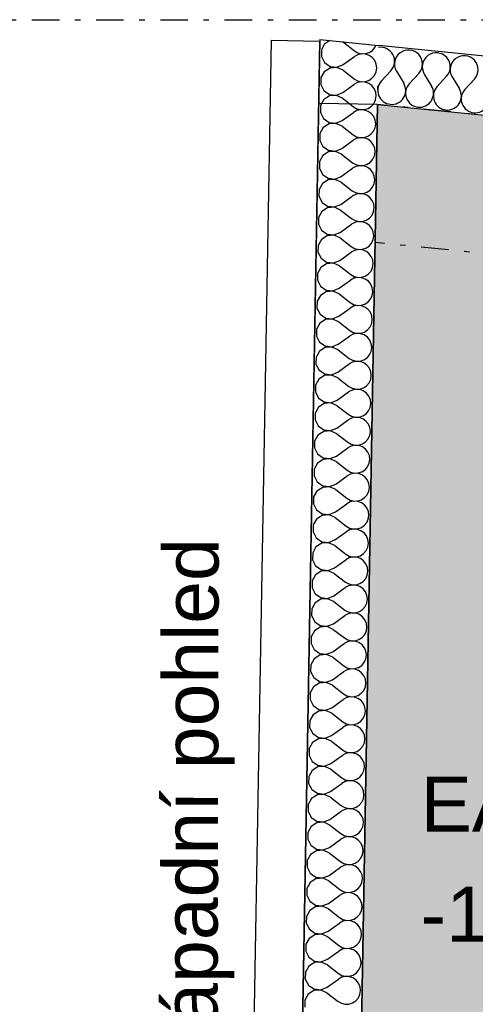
# Model space of a CAD drawing. Extents: x -12025 to 39812, y -30157 to 12.
# Tile 14 of 59: x 11033 to 12274, y -13792 to -11109. Entities that reach past the tile are written whole.
import ezdxf
from ezdxf.enums import TextEntityAlignment as Align

# ---------------------------------------------------------------- set-up
doc = ezdxf.new("R2010")
doc.units = 0
doc.header["$MEASUREMENT"] = 0
doc.linetypes.add('Čerchovaná S', pattern=[175, 75, -42.5, 15, -42.5])
doc.layers.add('OÚ Dukovany půdorys podklad 2NP', color=7, linetype='Continuous')
doc.layers.add('OÚ Dukovany světla', color=132, linetype='Continuous')
doc.styles.add('Arial', font='txt')

# ---------------------------------------------------------------- blocks, each defined once
blk = doc.blocks.new('P_zarovkove_svitidlo (3)')
at = {"color": 0, "linetype": 'Continuous', "const_width": 25}
for points in [[(111, -111), (-111, 111)], [(-111, -111), (111, 111)]]:
    blk.add_lwpolyline(points, dxfattribs=at)
at = {"color": 0, "linetype": 'Continuous', "style": 'Arial'}
blk.add_text('EA2.12b', height=150, dxfattribs=at).set_placement((-750, -321.1))
blk = doc.blocks.new('Jednopólový vypínač (13)')
at = {"color": 0, "linetype": 'Continuous', "const_width": 25}
for points in [[(-284.9, 142.4), (-259, 194.2)], [(-284.9, 142.4), (-77.7, 38.8)]]:
    blk.add_lwpolyline(points, dxfattribs=at)
for points in [[(0, 90.6, 0.414214), (-90.6, 0)], [(90.6, 0, 0.414214), (0, 90.6)], [(-90.6, 0, 0.414214), (0, -90.6)], [(0, -90.6, 0.414214), (90.6, 0)]]:
    blk.add_lwpolyline(points, format="xyb", dxfattribs=at)
at = {"color": 0, "linetype": 'Continuous', "style": 'Arial'}
blk.add_text('-1SF2.12b', height=150, dxfattribs=at).set_placement((-1125, -121.1))

msp = doc.modelspace()

# ---------------------------------------------------------------- linework, layer by layer
at = {"layer": 'OÚ Dukovany půdorys podklad 2NP', "color": 154, "linetype": 'Čerchovaná S'}
msp.add_line((5291.2, -11108.8), (22769.7, -11108.8), dxfattribs=at)
at = {"layer": 'OÚ Dukovany půdorys podklad 2NP', "color": 1, "linetype": 'Continuous'}
for p, q in [((11717.7, -11164.9), (11543.4, -21158.9)), ((11676.2, -21158.9), (11850.4, -11167.3)), ((11717.7, -11164.9), (11850.4, -11167.3)), ((11850.5, -11163.1), (11800.1, -14055.7)), ((11850.5, -11163.1), (12010.2, -11179.2)), ((12614.9, -11240.2), (12010.2, -11179.2)), ((11960, -14058.4), (12007.4, -11339.7)), ((12007.4, -11339.7), (12598.8, -11399.4))]:
    msp.add_line(p, q, dxfattribs=at)
at = {"layer": 'OÚ Dukovany půdorys podklad 2NP', "color": 251, "linetype": 'Continuous'}
for p, q in [((11847.5, -11336.9), (11850.3, -11176.9)), ((12007.4, -11339.7), (11847.5, -11336.9))]:
    msp.add_line(p, q, dxfattribs=at)
at = {"layer": 'OÚ Dukovany půdorys podklad 2NP', "color": 21, "linetype": 'Continuous'}
for p, q in [((11862.7, -11176.8), (11855, -11190.5)), ((11864, -11174.3), (11862.7, -11176.8)), ((11877.4, -11165.8), (11864, -11174.3)), ((11915.1, -11170.4), (11912.8, -11169.3)), ((11915.1, -11170.4), (11945.2, -11193.8)), ((11993.8, -11192.3), (12000.7, -11184.3)), ((12000.7, -11184.3), (12003.3, -11178.5)), ((11855, -11190.5), (11854.7, -11209.1)), ((11854.7, -11209.1), (11863.1, -11225.6)), ((11914.1, -11231.3), (11944.9, -11209)), ((11954.2, -11204.1), (11944.9, -11209)), ((11945.2, -11193.8), (11954.3, -11199)), ((11964.5, -11201.9), (11954.2, -11204.1)), ((11954.3, -11199), (11964.5, -11201.6)), ((11964.5, -11201.6), (11975, -11201.3)), ((11975, -11202.6), (11964.5, -11201.9)), ((11975, -11201.3), (11985, -11198.1)), ((11984.9, -11206.1), (11975, -11202.6)), ((11993.5, -11212.2), (11984.9, -11206.1)), ((11985, -11198.1), (11993.8, -11192.3)), ((12000, -11220.4), (11993.5, -11212.2)), ((11878.3, -11240.5), (11862.7, -11250.5)), ((11863.1, -11225.6), (11878.4, -11236.1)), ((11896.8, -11239.1), (11878.3, -11240.5)), ((11878.4, -11236.1), (11896.8, -11238.2)), ((11896.8, -11238.2), (11911.9, -11232.2)), ((11913.8, -11246.6), (11896.8, -11239.1)), ((11911.9, -11232.2), (11914.1, -11231.3)), ((12004.1, -11230.1), (12000, -11220.4)), ((12003.7, -11250.9), (12005.4, -11240.5)), ((12005.4, -11240.5), (12004.1, -11230.1)), ((11853.6, -11266.7), (11853.3, -11285.3)), ((11862.7, -11250.5), (11853.6, -11266.7)), ((11913.8, -11246.6), (11943.9, -11270)), ((11983.7, -11274.2), (11992.5, -11268.4)), ((11992.5, -11268.4), (11999.3, -11260.5)), ((11999.3, -11260.5), (12003.7, -11250.9)), ((12044.1, -11247.7), (12018.3, -11275.7)), ((12059.2, -11249.2), (12078.9, -11281.8)), ((12119.9, -11255.3), (12094.1, -11283.4)), ((12135, -11256.9), (12154.7, -11289.5)), ((12195.7, -11263), (12169.9, -11291)), ((12210.8, -11264.5), (12230.5, -11297.1)), ((11853.3, -11285.3), (11861.8, -11301.8)), ((11912.8, -11307.5), (11943.6, -11285.2)), ((11952.9, -11280.3), (11943.6, -11285.2)), ((11943.9, -11270), (11947.1, -11271.8)), ((11947.1, -11271.8), (11953, -11275.2)), ((11954.4, -11280), (11952.9, -11280.3)), ((11953, -11275.2), (11963.2, -11277.8)), ((11963.2, -11278.1), (11954.4, -11280)), ((11963.2, -11277.8), (11973.7, -11277.4)), ((11973.7, -11278.8), (11963.2, -11278.1)), ((11973.7, -11277.4), (11983.7, -11274.2)), ((11983.6, -11282.3), (11973.7, -11278.8)), ((11992.1, -11288.4), (11983.6, -11282.3)), ((11998.7, -11296.6), (11992.1, -11288.4)), ((12271.5, -11270.6), (12245.7, -11298.7)), ((11861.8, -11301.8), (11877.1, -11312.3)), ((11877, -11316.7), (11863.7, -11325.2)), ((11895.5, -11315.3), (11877, -11316.7)), ((11877.1, -11312.3), (11895.5, -11314.4)), ((11895.5, -11314.4), (11912.8, -11307.5)), ((11912.5, -11322.8), (11895.5, -11315.3)), ((12002.8, -11306.3), (11998.7, -11296.6)), ((12002.4, -11327.1), (12004, -11316.7)), ((12004, -11316.7), (12002.8, -11306.3)), ((11852.3, -11342.9), (11852, -11361.5)), ((11861.4, -11326.7), (11852.3, -11342.9)), ((11863.7, -11325.2), (11861.4, -11326.7)), ((11912.5, -11322.8), (11923.4, -11331.2)), ((11923.4, -11331.2), (11942.6, -11346.1)), ((11942.6, -11346.1), (11951.7, -11351.4)), ((11982.4, -11350.4), (11991.1, -11344.6)), ((11991.1, -11344.6), (11996.3, -11338.6)), ((11996.3, -11338.6), (11998, -11336.7)), ((11998, -11336.7), (12000.3, -11331.7)), ((12000.3, -11331.7), (12002.4, -11327.1)), ((11852, -11361.5), (11860.5, -11378)), ((11911.4, -11383.7), (11942.3, -11361.4)), ((11951.6, -11356.4), (11942.3, -11361.4)), ((11961.9, -11354.2), (11951.6, -11356.4)), ((11951.7, -11351.4), (11961.9, -11353.9)), ((11961.9, -11353.9), (11972.4, -11353.6)), ((11972.3, -11354.9), (11961.9, -11354.2)), ((11982.2, -11358.5), (11972.3, -11354.9)), ((11972.4, -11353.6), (11982.4, -11350.4)), ((11990.8, -11364.6), (11982.2, -11358.5)), ((11997.4, -11372.8), (11990.8, -11364.6)), ((12001.4, -11382.5), (11997.4, -11372.8)), ((11860, -11402.9), (11851, -11419.1)), ((11875.7, -11392.9), (11860, -11402.9)), ((11860.5, -11378), (11875.8, -11388.5)), ((11894.2, -11391.4), (11875.7, -11392.9)), ((11875.8, -11388.5), (11894.2, -11390.6)), ((11894.2, -11390.6), (11911.4, -11383.7)), ((11911.2, -11398.9), (11894.2, -11391.4)), ((11911.2, -11398.9), (11941.2, -11422.3)), ((12001.1, -11403.3), (12002.7, -11392.9)), ((12002.7, -11392.9), (12001.4, -11382.5)), ((11851, -11419.1), (11850.7, -11437.6)), ((11941.2, -11422.3), (11950.3, -11427.6)), ((11950.3, -11427.6), (11960.5, -11430.1)), ((11971, -11429.8), (11981.1, -11426.6)), ((11981.1, -11426.6), (11989.8, -11420.8)), ((11989.8, -11420.8), (11996.7, -11412.8)), ((11996.7, -11412.8), (12001.1, -11403.3)), ((11850.7, -11437.6), (11859.1, -11454.1)), ((11859.1, -11454.1), (11874.4, -11464.7)), ((11910.1, -11459.9), (11941, -11437.5)), ((11950.3, -11432.6), (11941, -11437.5)), ((11960.5, -11430.4), (11950.3, -11432.6)), ((11960.5, -11430.1), (11971, -11429.8)), ((11971, -11431.1), (11960.5, -11430.4)), ((11980.9, -11434.6), (11971, -11431.1)), ((11989.5, -11440.8), (11980.9, -11434.6)), ((11996, -11449), (11989.5, -11440.8)), ((12000.1, -11458.7), (11996, -11449)), ((11858.7, -11479.1), (11849.7, -11495.3)), ((11874.3, -11469.1), (11858.7, -11479.1)), ((11892.8, -11467.6), (11874.3, -11469.1)), ((11874.4, -11464.7), (11892.9, -11466.8)), ((11909.8, -11475.1), (11892.8, -11467.6)), ((11892.9, -11466.8), (11910.1, -11459.9)), ((11909.8, -11475.1), (11939.9, -11498.5)), ((11995.3, -11489), (11999.7, -11479.5)), ((11999.7, -11479.5), (12001.4, -11469.1)), ((12001.4, -11469.1), (12000.1, -11458.7)), ((11849.7, -11495.3), (11849.3, -11513.8)), ((11948.9, -11508.8), (11939.6, -11513.7)), ((11939.9, -11498.5), (11949, -11503.7)), ((11959.2, -11506.6), (11948.9, -11508.8)), ((11949, -11503.7), (11959.2, -11506.3)), ((11959.2, -11506.3), (11969.7, -11506)), ((11969.7, -11507.3), (11959.2, -11506.6)), ((11969.7, -11506), (11979.7, -11502.8)), ((11979.6, -11510.8), (11969.7, -11507.3)), ((11979.7, -11502.8), (11988.5, -11497)), ((11988.5, -11497), (11995.3, -11489)), ((11849.3, -11513.8), (11857.8, -11530.3)), ((11857.8, -11530.3), (11873.1, -11540.9)), ((11891.5, -11542.9), (11908.8, -11536.1)), ((11908.8, -11536.1), (11939.6, -11513.7)), ((11988.1, -11516.9), (11979.6, -11510.8)), ((11994.7, -11525.1), (11988.1, -11516.9)), ((11998.8, -11534.8), (11994.7, -11525.1)), ((12000, -11545.3), (11998.8, -11534.8)), ((11857.4, -11555.2), (11848.3, -11571.4)), ((11873, -11545.2), (11857.4, -11555.2)), ((11891.5, -11543.8), (11873, -11545.2)), ((11873.1, -11540.9), (11891.5, -11542.9)), ((11908.5, -11551.3), (11891.5, -11543.8)), ((11908.5, -11551.3), (11938.6, -11574.7)), ((11994, -11565.2), (11998.4, -11555.6)), ((11998.4, -11555.6), (12000, -11545.3)), ((11848.3, -11571.4), (11848, -11590)), ((11848, -11590), (11856.5, -11606.5)), ((11907.4, -11612.2), (11938.3, -11589.9)), ((11947.6, -11585), (11938.3, -11589.9)), ((11938.6, -11574.7), (11947.7, -11579.9)), ((11957.9, -11582.8), (11947.6, -11585)), ((11947.7, -11579.9), (11957.9, -11582.5)), ((11957.9, -11582.5), (11968.4, -11582.1)), ((11968.4, -11583.5), (11957.9, -11582.8)), ((11968.4, -11582.1), (11978.4, -11579)), ((11978.3, -11587), (11968.4, -11583.5)), ((11986.8, -11593.1), (11978.3, -11587)), ((11978.4, -11579), (11987.2, -11573.2)), ((11987.2, -11573.2), (11994, -11565.2)), ((11856.5, -11606.5), (11871.8, -11617)), ((11871.8, -11617), (11890.2, -11619.1)), ((11890.2, -11619.1), (11907.4, -11612.2)), ((11993.4, -11601.3), (11986.8, -11593.1)), ((11997.5, -11611), (11993.4, -11601.3)), ((11998.7, -11621.4), (11997.5, -11611)), ((11856.1, -11631.4), (11847, -11647.6)), ((11871.7, -11621.4), (11856.1, -11631.4)), ((11890.2, -11620), (11871.7, -11621.4)), ((11907.2, -11627.5), (11890.2, -11620)), ((11907.2, -11627.5), (11937.2, -11650.9)), ((11985.8, -11649.3), (11992.7, -11641.4)), ((11992.7, -11641.4), (11997.1, -11631.8)), ((11997.1, -11631.8), (11998.7, -11621.4)), ((11847, -11647.6), (11846.7, -11666.2)), ((11846.7, -11666.2), (11855.2, -11682.7)), ((11906.1, -11688.4), (11937, -11666.1)), ((11946.3, -11661.2), (11937, -11666.1)), ((11937.2, -11650.9), (11946.4, -11656.1)), ((11956.5, -11659), (11946.3, -11661.2)), ((11946.4, -11656.1), (11956.5, -11658.7)), ((11956.5, -11658.7), (11967.1, -11658.3)), ((11967, -11659.7), (11956.5, -11659)), ((11976.9, -11663.2), (11967, -11659.7)), ((11967.1, -11658.3), (11977.1, -11655.1)), ((11985.5, -11669.3), (11976.9, -11663.2)), ((11977.1, -11655.1), (11985.8, -11649.3)), ((11992.1, -11677.5), (11985.5, -11669.3)), ((11870.4, -11697.6), (11854.7, -11707.6)), ((11855.2, -11682.7), (11870.4, -11693.2)), ((11870.4, -11693.2), (11888.9, -11695.3)), ((11888.9, -11696.2), (11870.4, -11697.6)), ((11888.9, -11695.3), (11906.1, -11688.4)), ((11905.8, -11703.6), (11888.9, -11696.2)), ((11996.1, -11687.2), (11992.1, -11677.5)), ((11995.8, -11708), (11997.4, -11697.6)), ((11997.4, -11697.6), (11996.1, -11687.2)), ((11845.7, -11723.8), (11845.4, -11742.4)), ((11854.7, -11707.6), (11845.7, -11723.8)), ((11905.8, -11703.6), (11935.9, -11727)), ((11984.5, -11725.5), (11991.4, -11717.5)), ((11991.4, -11717.5), (11995.8, -11708)), ((11845.4, -11742.4), (11853.8, -11758.9)), ((11904.8, -11764.6), (11935.7, -11742.3)), ((11944.9, -11737.3), (11935.7, -11742.3)), ((11935.9, -11727), (11945, -11732.3)), ((11955.2, -11735.1), (11944.9, -11737.3)), ((11945, -11732.3), (11955.2, -11734.8)), ((11955.2, -11734.8), (11965.7, -11734.5)), ((11965.7, -11735.8), (11955.2, -11735.1)), ((11965.7, -11734.5), (11975.7, -11731.3)), ((11975.6, -11739.4), (11965.7, -11735.8)), ((11984.2, -11745.5), (11975.6, -11739.4)), ((11975.7, -11731.3), (11984.5, -11725.5)), ((11990.7, -11753.7), (11984.2, -11745.5)), ((11869, -11773.8), (11853.4, -11783.8)), ((11853.8, -11758.9), (11869.1, -11769.4)), ((11887.5, -11772.3), (11869, -11773.8)), ((11869.1, -11769.4), (11887.5, -11771.5)), ((11887.5, -11771.5), (11904.8, -11764.6)), ((11904.5, -11779.8), (11887.5, -11772.3)), ((11994.8, -11763.4), (11990.7, -11753.7)), ((11994.4, -11784.2), (11996.1, -11773.8)), ((11996.1, -11773.8), (11994.8, -11763.4)), ((11844.4, -11800), (11844, -11818.5)), ((11853.4, -11783.8), (11844.4, -11800)), ((11904.5, -11779.8), (11934.6, -11803.2)), ((11934.6, -11803.2), (11943.7, -11808.5)), ((11974.4, -11807.5), (11983.2, -11801.7)), ((11983.2, -11801.7), (11990, -11793.7)), ((11990, -11793.7), (11994.4, -11784.2)), ((11844, -11818.5), (11852.5, -11835)), ((11903.5, -11840.8), (11934.3, -11818.4)), ((11943.6, -11813.5), (11934.3, -11818.4)), ((11953.9, -11811.3), (11943.6, -11813.5)), ((11943.7, -11808.5), (11953.9, -11811)), ((11953.9, -11811), (11964.4, -11810.7)), ((11964.4, -11812), (11953.9, -11811.3)), ((11964.4, -11810.7), (11974.4, -11807.5)), ((11974.3, -11815.5), (11964.4, -11812)), ((11982.8, -11821.6), (11974.3, -11815.5)), ((11989.4, -11829.9), (11982.8, -11821.6)), ((11993.5, -11839.5), (11989.4, -11829.9)), ((11867.7, -11850), (11852.1, -11860)), ((11852.5, -11835), (11867.8, -11845.6)), ((11886.2, -11848.5), (11867.7, -11850)), ((11867.8, -11845.6), (11886.2, -11847.7)), ((11886.2, -11847.7), (11903.5, -11840.8)), ((11903.2, -11856), (11886.2, -11848.5)), ((11903.2, -11856), (11933.3, -11879.4)), ((11993.1, -11860.4), (11994.7, -11850)), ((11994.7, -11850), (11993.5, -11839.5)), ((11843, -11876.2), (11842.7, -11894.7)), ((11852.1, -11860), (11843, -11876.2)), ((11933.3, -11879.4), (11942.4, -11884.6)), ((11942.4, -11884.6), (11952.6, -11887.2)), ((11963.1, -11886.9), (11973.1, -11883.7)), ((11973.1, -11883.7), (11981.9, -11877.9)), ((11981.9, -11877.9), (11988.7, -11869.9)), ((11988.7, -11869.9), (11993.1, -11860.4)), ((11842.7, -11894.7), (11851.2, -11911.2)), ((11851.2, -11911.2), (11866.5, -11921.8)), ((11902.1, -11916.9), (11933, -11894.6)), ((11942.3, -11889.7), (11933, -11894.6)), ((11952.6, -11887.5), (11942.3, -11889.7)), ((11952.6, -11887.2), (11963.1, -11886.9)), ((11963, -11888.2), (11952.6, -11887.5)), ((11972.9, -11891.7), (11963, -11888.2)), ((11981.5, -11897.8), (11972.9, -11891.7)), ((11988.1, -11906), (11981.5, -11897.8)), ((11992.1, -11915.7), (11988.1, -11906)), ((11850.7, -11936.1), (11841.7, -11952.3)), ((11866.4, -11926.1), (11850.7, -11936.1)), ((11884.9, -11924.7), (11866.4, -11926.1)), ((11866.5, -11921.8), (11884.9, -11923.8)), ((11884.9, -11923.8), (11902.1, -11916.9)), ((11901.9, -11932.2), (11884.9, -11924.7)), ((11901.9, -11932.2), (11931.9, -11955.6)), ((11987.4, -11946.1), (11991.8, -11936.5)), ((11991.8, -11936.5), (11993.4, -11926.2)), ((11993.4, -11926.2), (11992.1, -11915.7)), ((11841.7, -11952.3), (11841.4, -11970.9)), ((11941, -11965.9), (11931.7, -11970.8)), ((11931.9, -11955.6), (11941, -11960.8)), ((11941, -11960.8), (11951.2, -11963.4)), ((11951.2, -11963.7), (11941, -11965.9)), ((11951.2, -11963.4), (11961.7, -11963)), ((11961.7, -11964.4), (11951.2, -11963.7)), ((11961.7, -11963), (11971.8, -11959.9)), ((11971.6, -11967.9), (11961.7, -11964.4)), ((11971.8, -11959.9), (11980.5, -11954.1)), ((11980.5, -11954.1), (11987.4, -11946.1)), ((11841.4, -11970.9), (11849.9, -11987.4)), ((11849.9, -11987.4), (11865.1, -11997.9)), ((11883.6, -12000), (11900.8, -11993.1)), ((11900.8, -11993.1), (11931.7, -11970.8)), ((11980.2, -11974), (11971.6, -11967.9)), ((11986.7, -11982.2), (11980.2, -11974)), ((11990.8, -11991.9), (11986.7, -11982.2)), ((11992.1, -12002.3), (11990.8, -11991.9)), ((11849.4, -12012.3), (11840.4, -12028.5)), ((11865, -12002.3), (11849.4, -12012.3)), ((11883.6, -12000.9), (11865, -12002.3)), ((11865.1, -11997.9), (11883.6, -12000)), ((11900.5, -12008.4), (11883.6, -12000.9)), ((11900.5, -12008.4), (11930.6, -12031.7)), ((11986, -12022.3), (11990.4, -12012.7)), ((11990.4, -12012.7), (11992.1, -12002.3)), ((11840.4, -12028.5), (11840, -12047.1)), ((11939.6, -12042.1), (11930.3, -12047)), ((11930.6, -12031.7), (11939.7, -12037)), ((11949.9, -12039.9), (11939.6, -12042.1)), ((11939.7, -12037), (11949.9, -12039.5)), ((11949.9, -12039.5), (11960.4, -12039.2)), ((11960.4, -12040.5), (11949.9, -12039.9)), ((11960.4, -12039.2), (11970.4, -12036)), ((11970.3, -12044.1), (11960.4, -12040.5)), ((11978.8, -12050.2), (11970.3, -12044.1)), ((11970.4, -12036), (11979.2, -12030.2)), ((11979.2, -12030.2), (11986, -12022.3)), ((11840, -12047.1), (11848.5, -12063.6)), ((11848.5, -12063.6), (11863.8, -12074.1)), ((11882.2, -12076.2), (11899.5, -12069.3)), ((11899.5, -12069.3), (11930.3, -12047)), ((11985.4, -12058.4), (11978.8, -12050.2)), ((11989.5, -12068.1), (11985.4, -12058.4)), ((11990.8, -12078.5), (11989.5, -12068.1)), ((11848.1, -12088.5), (11839, -12104.7)), ((11863.7, -12078.5), (11848.1, -12088.5)), ((11882.2, -12077.1), (11863.7, -12078.5)), ((11863.8, -12074.1), (11882.2, -12076.2)), ((11899.2, -12084.5), (11882.2, -12077.1)), ((11899.2, -12084.5), (11929.3, -12107.9)), ((11977.9, -12106.4), (11984.7, -12098.4)), ((11984.7, -12098.4), (11989.1, -12088.9)), ((11989.1, -12088.9), (11990.8, -12078.5)), ((11839, -12104.7), (11838.7, -12123.2)), ((11838.7, -12123.2), (11847.2, -12139.8)), ((11898.1, -12145.5), (11929, -12123.2)), ((11938.3, -12118.2), (11929, -12123.2)), ((11929.3, -12107.9), (11938.4, -12113.2)), ((11948.6, -12116), (11938.3, -12118.2)), ((11938.4, -12113.2), (11948.6, -12115.7)), ((11948.6, -12115.7), (11959.1, -12115.4)), ((11959.1, -12116.7), (11948.6, -12116)), ((11959.1, -12115.4), (11969.1, -12112.2)), ((11969, -12120.3), (11959.1, -12116.7)), ((11977.5, -12126.4), (11969, -12120.3)), ((11969.1, -12112.2), (11977.9, -12106.4)), ((11984.1, -12134.6), (11977.5, -12126.4)), ((11847.2, -12139.8), (11862.5, -12150.3)), ((11880.9, -12153.2), (11862.4, -12154.7)), ((11862.5, -12150.3), (11880.9, -12152.4)), ((11880.9, -12152.4), (11898.1, -12145.5)), ((11897.9, -12160.7), (11880.9, -12153.2)), ((11988.2, -12144.3), (11984.1, -12134.6)), ((11989.4, -12154.7), (11988.2, -12144.3)), ((11837.7, -12180.9), (11837.4, -12199.4)), ((11846.8, -12164.7), (11837.7, -12180.9)), ((11862.4, -12154.7), (11846.8, -12164.7)), ((11897.9, -12160.7), (11927.9, -12184.1)), ((11976.5, -12182.6), (11983.4, -12174.6)), ((11983.4, -12174.6), (11987.8, -12165.1)), ((11987.8, -12165.1), (11989.4, -12154.7)), ((11837.4, -12199.4), (11845.9, -12215.9)), ((11896.8, -12221.7), (11927.7, -12199.3)), ((11937, -12194.4), (11927.7, -12199.3)), ((11927.9, -12184.1), (11937.1, -12189.3)), ((11947.2, -12192.2), (11937, -12194.4)), ((11937.1, -12189.3), (11947.3, -12191.9)), ((11957.7, -12192.9), (11947.2, -12192.2)), ((11947.3, -12191.9), (11957.8, -12191.6)), ((11967.6, -12196.4), (11957.7, -12192.9)), ((11957.8, -12191.6), (11967.8, -12188.4)), ((11976.2, -12202.5), (11967.6, -12196.4)), ((11967.8, -12188.4), (11976.5, -12182.6)), ((11982.8, -12210.7), (11976.2, -12202.5)), ((11861.1, -12230.8), (11845.4, -12240.8)), ((11845.9, -12215.9), (11861.1, -12226.5)), ((11861.1, -12226.5), (11879.6, -12228.5)), ((11879.6, -12229.4), (11861.1, -12230.8)), ((11879.6, -12228.5), (11896.8, -12221.7)), ((11896.5, -12236.9), (11879.6, -12229.4)), ((11986.8, -12220.4), (11982.8, -12210.7)), ((11986.5, -12241.3), (11988.1, -12230.9)), ((11988.1, -12230.9), (11986.8, -12220.4)), ((11836.4, -12257), (11836.1, -12275.6)), ((11845.4, -12240.8), (11836.4, -12257)), ((11896.5, -12236.9), (11926.6, -12260.3)), ((11926.6, -12260.3), (11935.7, -12265.5)), ((11966.4, -12264.6), (11975.2, -12258.8)), ((11975.2, -12258.8), (11982.1, -12250.8)), ((11982.1, -12250.8), (11986.5, -12241.3)), ((11836.1, -12275.6), (11844.5, -12292.1)), ((11895.5, -12297.8), (11926.4, -12275.5)), ((11935.6, -12270.6), (11926.4, -12275.5)), ((11945.9, -12268.4), (11935.6, -12270.6)), ((11935.7, -12265.5), (11945.9, -12268.1)), ((11945.9, -12268.1), (11956.4, -12267.8)), ((11956.4, -12269.1), (11945.9, -12268.4)), ((11956.4, -12267.8), (11966.4, -12264.6)), ((11966.3, -12272.6), (11956.4, -12269.1)), ((11974.9, -12278.7), (11966.3, -12272.6)), ((11981.4, -12286.9), (11974.9, -12278.7)), ((11985.5, -12296.6), (11981.4, -12286.9)), ((11859.7, -12307), (11844.1, -12317)), ((11844.5, -12292.1), (11859.8, -12302.6)), ((11878.2, -12305.6), (11859.7, -12307)), ((11859.8, -12302.6), (11878.3, -12304.7)), ((11895.2, -12313.1), (11878.2, -12305.6)), ((11878.3, -12304.7), (11895.5, -12297.8)), ((11895.2, -12313.1), (11925.3, -12336.5)), ((11985.1, -12317.4), (11986.8, -12307.1)), ((11986.8, -12307.1), (11985.5, -12296.6)), ((11835.1, -12333.2), (11834.7, -12351.8)), ((11844.1, -12317), (11835.1, -12333.2)), ((11925.3, -12336.5), (11934.4, -12341.7)), ((11934.4, -12341.7), (11944.6, -12344.3)), ((11955.1, -12343.9), (11965.1, -12340.8)), ((11965.1, -12340.8), (11973.9, -12335)), ((11973.9, -12335), (11980.7, -12327)), ((11980.7, -12327), (11985.1, -12317.4)), ((11834.7, -12351.8), (11843.2, -12368.3)), ((11843.2, -12368.3), (11858.5, -12378.8)), ((11894.2, -12374), (11925, -12351.7)), ((11934.3, -12346.8), (11925, -12351.7)), ((11944.6, -12344.6), (11934.3, -12346.8)), ((11944.6, -12344.3), (11955.1, -12343.9)), ((11955.1, -12345.3), (11944.6, -12344.6)), ((11965, -12348.8), (11955.1, -12345.3)), ((11973.5, -12354.9), (11965, -12348.8)), ((11980.1, -12363.1), (11973.5, -12354.9)), ((11984.2, -12372.8), (11980.1, -12363.1)), ((11842.8, -12393.2), (11833.7, -12409.4)), ((11858.4, -12383.2), (11842.8, -12393.2)), ((11876.9, -12381.8), (11858.4, -12383.2)), ((11858.5, -12378.8), (11876.9, -12380.9)), ((11876.9, -12380.9), (11894.2, -12374)), ((11893.9, -12389.3), (11876.9, -12381.8)), ((11893.9, -12389.3), (11924, -12412.6)), ((11979.4, -12403.2), (11983.8, -12393.6)), ((11983.8, -12393.6), (11985.4, -12383.2)), ((11985.4, -12383.2), (11984.2, -12372.8)), ((11833.7, -12409.4), (11833.4, -12428)), ((11924, -12412.6), (11933.1, -12417.9)), ((11943.3, -12420.8), (11933, -12423)), ((11933.1, -12417.9), (11943.3, -12420.4)), ((11943.3, -12420.4), (11953.8, -12420.1)), ((11953.8, -12421.4), (11943.3, -12420.8)), ((11953.8, -12420.1), (11963.8, -12416.9)), ((11963.7, -12425), (11953.8, -12421.4)), ((11963.8, -12416.9), (11972.6, -12411.1)), ((11972.6, -12411.1), (11979.4, -12403.2)), ((11833.4, -12428), (11841.9, -12444.5)), ((11841.9, -12444.5), (11857.2, -12455)), ((11892.8, -12450.2), (11923.7, -12427.9)), ((11933, -12423), (11923.7, -12427.9)), ((11972.2, -12431.1), (11963.7, -12425)), ((11978.8, -12439.3), (11972.2, -12431.1)), ((11982.8, -12449), (11978.8, -12439.3)), ((11984.1, -12459.4), (11982.8, -12449)), ((11841.4, -12469.4), (11832.4, -12485.6)), ((11857.1, -12459.4), (11841.4, -12469.4)), ((11875.6, -12458), (11857.1, -12459.4)), ((11857.2, -12455), (11875.6, -12457.1)), ((11875.6, -12457.1), (11892.8, -12450.2)), ((11892.6, -12465.4), (11875.6, -12458)), ((11892.6, -12465.4), (11922.6, -12488.8)), ((11978.1, -12479.3), (11982.5, -12469.8)), ((11982.5, -12469.8), (11984.1, -12459.4)), ((11832.4, -12485.6), (11832.1, -12504.1)), ((11931.7, -12499.1), (11922.4, -12504.1)), ((11922.6, -12488.8), (11931.7, -12494.1)), ((11931.7, -12494.1), (11941.9, -12496.6)), ((11941.9, -12496.9), (11931.7, -12499.1)), ((11941.9, -12496.6), (11952.4, -12496.3)), ((11952.4, -12497.6), (11941.9, -12496.9)), ((11952.4, -12496.3), (11962.5, -12493.1)), ((11962.3, -12501.2), (11952.4, -12497.6)), ((11970.9, -12507.3), (11962.3, -12501.2)), ((11962.5, -12493.1), (11971.2, -12487.3)), ((11971.2, -12487.3), (11978.1, -12479.3)), ((11832.1, -12504.1), (11840.6, -12520.6)), ((11840.6, -12520.6), (11855.8, -12531.2)), ((11874.3, -12533.3), (11891.5, -12526.4)), ((11891.5, -12526.4), (11922.4, -12504.1)), ((11977.4, -12515.5), (11970.9, -12507.3)), ((11981.5, -12525.2), (11977.4, -12515.5)), ((11982.8, -12535.6), (11981.5, -12525.2)), ((11840.1, -12545.6), (11831.1, -12561.8)), ((11855.8, -12535.6), (11840.1, -12545.6)), ((11855.8, -12531.2), (11874.3, -12533.3)), ((11874.3, -12534.1), (11855.8, -12535.6)), ((11891.2, -12541.6), (11874.3, -12534.1)), ((11891.2, -12541.6), (11921.3, -12565)), ((11969.9, -12563.5), (11976.7, -12555.5)), ((11976.7, -12555.5), (11981.2, -12546)), ((11981.2, -12546), (11982.8, -12535.6)), ((11831.1, -12561.8), (11830.7, -12580.3)), ((11830.7, -12580.3), (11839.2, -12596.8)), ((11890.2, -12602.6), (11921, -12580.2)), ((11930.3, -12575.3), (11921, -12580.2)), ((11921.3, -12565), (11930.4, -12570.2)), ((11940.6, -12573.1), (11930.3, -12575.3)), ((11930.4, -12570.2), (11940.6, -12572.8)), ((11940.6, -12572.8), (11951.1, -12572.5)), ((11951.1, -12573.8), (11940.6, -12573.1)), ((11951.1, -12572.5), (11961.1, -12569.3)), ((11961, -12577.3), (11951.1, -12573.8)), ((11969.6, -12583.4), (11961, -12577.3)), ((11961.1, -12569.3), (11969.9, -12563.5)), ((11976.1, -12591.6), (11969.6, -12583.4)), ((11839.2, -12596.8), (11854.5, -12607.4)), ((11854.5, -12607.4), (11872.9, -12609.4)), ((11872.9, -12609.4), (11890.2, -12602.6)), ((11980.2, -12601.3), (11976.1, -12591.6)), ((11981.5, -12611.8), (11980.2, -12601.3)), ((11838.8, -12621.7), (11829.7, -12637.9)), ((11854.4, -12611.7), (11838.8, -12621.7)), ((11872.9, -12610.3), (11854.4, -12611.7)), ((11889.9, -12617.8), (11872.9, -12610.3)), ((11889.9, -12617.8), (11920, -12641.2)), ((11968.6, -12639.7), (11975.4, -12631.7)), ((11975.4, -12631.7), (11979.8, -12622.2)), ((11979.8, -12622.2), (11981.5, -12611.8)), ((11829.7, -12637.9), (11829.4, -12656.5)), ((11829.4, -12656.5), (11837.9, -12673)), ((11888.8, -12678.7), (11919.7, -12656.4)), ((11929, -12651.5), (11919.7, -12656.4)), ((11920, -12641.2), (11929.1, -12646.4)), ((11939.3, -12649.3), (11929, -12651.5)), ((11929.1, -12646.4), (11939.3, -12649)), ((11939.3, -12649), (11949.8, -12648.7)), ((11949.8, -12650), (11939.3, -12649.3)), ((11949.8, -12648.7), (11959.8, -12645.5)), ((11959.7, -12653.5), (11949.8, -12650)), ((11968.2, -12659.6), (11959.7, -12653.5)), ((11959.8, -12645.5), (11968.6, -12639.7)), ((11974.8, -12667.8), (11968.2, -12659.6)), ((11853.1, -12687.9), (11837.5, -12697.9)), ((11837.9, -12673), (11853.2, -12683.5)), ((11871.6, -12686.5), (11853.1, -12687.9)), ((11853.2, -12683.5), (11871.6, -12685.6)), ((11871.6, -12685.6), (11888.8, -12678.7)), ((11888.6, -12694), (11871.6, -12686.5)), ((11978.9, -12677.5), (11974.8, -12667.8)), ((11978.5, -12698.3), (11980.1, -12687.9)), ((11980.1, -12687.9), (11978.9, -12677.5)), ((11828.4, -12714.1), (11828.1, -12732.7)), ((11837.5, -12697.9), (11828.4, -12714.1)), ((11888.6, -12694), (11918.7, -12717.4)), ((11918.7, -12717.4), (11927.8, -12722.6)), ((11958.5, -12721.6), (11967.2, -12715.8)), ((11967.2, -12715.8), (11974.1, -12707.9)), ((11974.1, -12707.9), (11978.5, -12698.3)), ((11828.1, -12732.7), (11836.6, -12749.2)), ((11887.5, -12754.9), (11918.4, -12732.6)), ((11927.7, -12727.7), (11918.4, -12732.6)), ((11938, -12725.5), (11927.7, -12727.7)), ((11927.8, -12722.6), (11938, -12725.2)), ((11938, -12725.2), (11948.5, -12724.8)), ((11948.4, -12726.2), (11938, -12725.5)), ((11958.3, -12729.7), (11948.4, -12726.2)), ((11948.5, -12724.8), (11958.5, -12721.6)), ((11966.9, -12735.8), (11958.3, -12729.7)), ((11973.5, -12744), (11966.9, -12735.8)), ((11977.5, -12753.7), (11973.5, -12744)), ((11851.8, -12764.1), (11836.1, -12774.1)), ((11836.6, -12749.2), (11851.8, -12759.7)), ((11851.8, -12759.7), (11870.3, -12761.8)), ((11870.3, -12762.7), (11851.8, -12764.1)), ((11870.3, -12761.8), (11887.5, -12754.9)), ((11887.3, -12770.1), (11870.3, -12762.7)), ((11887.3, -12770.1), (11917.3, -12793.5)), ((11977.2, -12774.5), (11978.8, -12764.1)), ((11978.8, -12764.1), (11977.5, -12753.7)), ((11827.1, -12790.3), (11826.8, -12808.9)), ((11836.1, -12774.1), (11827.1, -12790.3)), ((11917.3, -12793.5), (11926.4, -12798.8)), ((11947.1, -12801), (11957.1, -12797.8)), ((11957.1, -12797.8), (11965.9, -12792)), ((11965.9, -12792), (11972.8, -12784.1)), ((11972.8, -12784.1), (11977.2, -12774.5)), ((11826.8, -12808.9), (11835.2, -12825.4)), ((11886.2, -12831.1), (11917.1, -12808.8)), ((11926.3, -12803.8), (11917.1, -12808.8)), ((11936.6, -12801.6), (11926.3, -12803.8)), ((11926.4, -12798.8), (11936.6, -12801.3)), ((11936.6, -12801.3), (11947.1, -12801)), ((11947.1, -12802.3), (11936.6, -12801.6)), ((11957, -12805.9), (11947.1, -12802.3)), ((11965.6, -12812), (11957, -12805.9)), ((11972.1, -12820.2), (11965.6, -12812)), ((11976.2, -12829.9), (11972.1, -12820.2)), ((11834.8, -12850.3), (11825.8, -12866.5)), ((11850.4, -12840.3), (11834.8, -12850.3)), ((11835.2, -12825.4), (11850.5, -12835.9)), ((11868.9, -12838.8), (11850.4, -12840.3)), ((11850.5, -12835.9), (11869, -12838)), ((11885.9, -12846.3), (11868.9, -12838.8)), ((11869, -12838), (11886.2, -12831.1)), ((11885.9, -12846.3), (11916, -12869.7)), ((11971.4, -12860.2), (11975.8, -12850.7)), ((11975.8, -12850.7), (11977.5, -12840.3)), ((11977.5, -12840.3), (11976.2, -12829.9)), ((11825.8, -12866.5), (11825.4, -12885)), ((11916, -12869.7), (11925.1, -12875)), ((11935.3, -12877.8), (11925, -12880)), ((11925.1, -12875), (11935.3, -12877.5)), ((11935.3, -12877.5), (11945.8, -12877.2)), ((11945.8, -12878.5), (11935.3, -12877.8)), ((11945.8, -12877.2), (11955.8, -12874)), ((11955.7, -12882), (11945.8, -12878.5)), ((11955.8, -12874), (11964.6, -12868.2)), ((11964.6, -12868.2), (11971.4, -12860.2)), ((11825.4, -12885), (11833.9, -12901.5)), ((11833.9, -12901.5), (11849.2, -12912.1)), ((11884.9, -12907.3), (11915.7, -12884.9)), ((11925, -12880), (11915.7, -12884.9)), ((11964.2, -12888.2), (11955.7, -12882)), ((11970.8, -12896.4), (11964.2, -12888.2)), ((11974.9, -12906), (11970.8, -12896.4)), ((11833.5, -12926.5), (11824.4, -12942.7)), ((11849.1, -12916.5), (11833.5, -12926.5)), ((11867.6, -12915), (11849.1, -12916.5)), ((11849.2, -12912.1), (11867.6, -12914.2)), ((11867.6, -12914.2), (11884.9, -12907.3)), ((11884.6, -12922.5), (11867.6, -12915)), ((11884.6, -12922.5), (11914.7, -12945.9)), ((11970.1, -12936.4), (11974.5, -12926.9)), ((11974.5, -12926.9), (11976.1, -12916.5)), ((11976.1, -12916.5), (11974.9, -12906)), ((11824.4, -12942.7), (11824.1, -12961.2)), ((11923.7, -12956.2), (11914.4, -12961.1)), ((11914.7, -12945.9), (11923.8, -12951.1)), ((11934, -12954), (11923.7, -12956.2)), ((11923.8, -12951.1), (11934, -12953.7)), ((11934, -12953.7), (11944.5, -12953.4)), ((11944.5, -12954.7), (11934, -12954)), ((11944.5, -12953.4), (11954.5, -12950.2)), ((11954.4, -12958.2), (11944.5, -12954.7)), ((11962.9, -12964.3), (11954.4, -12958.2)), ((11954.5, -12950.2), (11963.3, -12944.4)), ((11963.3, -12944.4), (11970.1, -12936.4)), ((11824.1, -12961.2), (11832.6, -12977.7)), ((11832.6, -12977.7), (11847.9, -12988.3)), ((11866.3, -12990.3), (11883.5, -12983.5)), ((11883.5, -12983.5), (11914.4, -12961.1)), ((11969.5, -12972.5), (11962.9, -12964.3)), ((11973.5, -12982.2), (11969.5, -12972.5)), ((11974.8, -12992.7), (11973.5, -12982.2)), ((11832.2, -13002.6), (11823.1, -13018.8)), ((11847.8, -12992.6), (11832.2, -13002.6)), ((11866.3, -12991.2), (11847.8, -12992.6)), ((11847.9, -12988.3), (11866.3, -12990.3)), ((11883.3, -12998.7), (11866.3, -12991.2)), ((11883.3, -12998.7), (11913.3, -13022.1)), ((11961.9, -13020.6), (11968.8, -13012.6)), ((11968.8, -13012.6), (11973.2, -13003)), ((11973.2, -13003), (11974.8, -12992.7)), ((11823.1, -13018.8), (11822.8, -13037.4)), ((11822.8, -13037.4), (11831.3, -13053.9)), ((11882.2, -13059.6), (11913.1, -13037.3)), ((11922.4, -13032.4), (11913.1, -13037.3)), ((11913.3, -13022.1), (11922.4, -13027.3)), ((11922.4, -13027.3), (11932.6, -13029.9)), ((11932.6, -13030.2), (11922.4, -13032.4)), ((11932.6, -13029.9), (11943.1, -13029.5)), ((11943.1, -13030.9), (11932.6, -13030.2)), ((11943.1, -13029.5), (11953.2, -13026.4)), ((11953, -13034.4), (11943.1, -13030.9)), ((11961.6, -13040.5), (11953, -13034.4)), ((11953.2, -13026.4), (11961.9, -13020.6)), ((11831.3, -13053.9), (11846.5, -13064.4)), ((11846.5, -13064.4), (11865, -13066.5)), ((11865, -13066.5), (11882.2, -13059.6)), ((11968.1, -13048.7), (11961.6, -13040.5)), ((11972.2, -13058.4), (11968.1, -13048.7)), ((11973.5, -13068.8), (11972.2, -13058.4)), ((11830.8, -13078.8), (11821.8, -13095)), ((11846.5, -13068.8), (11830.8, -13078.8)), ((11865, -13067.4), (11846.5, -13068.8)), ((11881.9, -13074.9), (11865, -13067.4)), ((11881.9, -13074.9), (11912, -13098.2)), ((11960.6, -13096.7), (11967.4, -13088.8)), ((11967.4, -13088.8), (11971.9, -13079.2)), ((11971.9, -13079.2), (11973.5, -13068.8)), ((11821.8, -13095), (11821.4, -13113.6)), ((11821.4, -13113.6), (11829.9, -13130.1)), ((11880.9, -13135.8), (11911.7, -13113.5)), ((11921, -13108.6), (11911.7, -13113.5)), ((11912, -13098.2), (11921.1, -13103.5)), ((11931.3, -13106.4), (11921, -13108.6)), ((11921.1, -13103.5), (11931.3, -13106.1)), ((11931.3, -13106.1), (11941.8, -13105.7)), ((11941.8, -13107.1), (11931.3, -13106.4)), ((11941.8, -13105.7), (11951.8, -13102.5)), ((11951.7, -13110.6), (11941.8, -13107.1)), ((11960.3, -13116.7), (11951.7, -13110.6)), ((11951.8, -13102.5), (11960.6, -13096.7)), ((11966.8, -13124.9), (11960.3, -13116.7)), ((11845.1, -13145), (11829.5, -13155)), ((11829.9, -13130.1), (11845.2, -13140.6)), ((11863.6, -13143.6), (11845.1, -13145)), ((11845.2, -13140.6), (11863.6, -13142.7)), ((11863.6, -13142.7), (11880.9, -13135.8)), ((11880.6, -13151), (11863.6, -13143.6)), ((11970.9, -13134.6), (11966.8, -13124.9)), ((11970.5, -13155.4), (11972.2, -13145)), ((11972.2, -13145), (11970.9, -13134.6)), ((11820.4, -13171.2), (11820.1, -13189.7)), ((11829.5, -13155), (11820.4, -13171.2)), ((11880.6, -13151), (11910.7, -13174.4)), ((11950.5, -13178.7), (11959.3, -13172.9)), ((11959.3, -13172.9), (11966.1, -13164.9)), ((11966.1, -13164.9), (11970.5, -13155.4)), ((11820.1, -13189.7), (11828.6, -13206.3)), ((11879.5, -13212), (11910.4, -13189.7)), ((11919.7, -13184.7), (11910.4, -13189.7)), ((11910.7, -13174.4), (11919.8, -13179.7)), ((11930, -13182.5), (11919.7, -13184.7)), ((11919.8, -13179.7), (11930, -13182.2)), ((11930, -13182.2), (11940.5, -13181.9)), ((11940.5, -13183.2), (11930, -13182.5)), ((11940.5, -13181.9), (11950.5, -13178.7)), ((11950.4, -13186.8), (11940.5, -13183.2)), ((11958.9, -13192.9), (11950.4, -13186.8)), ((11965.5, -13201.1), (11958.9, -13192.9)), ((11843.8, -13221.2), (11828.2, -13231.2)), ((11828.6, -13206.3), (11843.9, -13216.8)), ((11862.3, -13219.7), (11843.8, -13221.2)), ((11843.9, -13216.8), (11862.3, -13218.9)), ((11862.3, -13218.9), (11879.5, -13212)), ((11879.3, -13227.2), (11862.3, -13219.7)), ((11879.3, -13227.2), (11909.4, -13250.6)), ((11969.6, -13210.8), (11965.5, -13201.1)), ((11969.2, -13231.6), (11970.8, -13221.2)), ((11970.8, -13221.2), (11969.6, -13210.8)), ((11819.1, -13247.4), (11818.8, -13265.9)), ((11828.2, -13231.2), (11819.1, -13247.4)), ((11909.4, -13250.6), (11918.5, -13255.9)), ((11949.2, -13254.9), (11957.9, -13249.1)), ((11957.9, -13249.1), (11964.8, -13241.1)), ((11964.8, -13241.1), (11969.2, -13231.6)), ((11818.8, -13265.9), (11827.3, -13282.4)), ((11878.2, -13288.2), (11909.1, -13265.8)), ((11918.4, -13260.9), (11909.1, -13265.8)), ((11928.7, -13258.7), (11918.4, -13260.9)), ((11918.5, -13255.9), (11928.7, -13258.4)), ((11928.7, -13258.4), (11939.2, -13258.1)), ((11939.1, -13259.4), (11928.7, -13258.7)), ((11949, -13262.9), (11939.1, -13259.4)), ((11939.2, -13258.1), (11949.2, -13254.9)), ((11957.6, -13269), (11949, -13262.9)), ((11964.2, -13277.3), (11957.6, -13269)), ((11968.2, -13286.9), (11964.2, -13277.3)), ((11826.8, -13307.4), (11817.8, -13323.6)), ((11842.5, -13297.4), (11826.8, -13307.4)), ((11827.3, -13282.4), (11842.5, -13293)), ((11842.5, -13293), (11861, -13295)), ((11861, -13295.9), (11842.5, -13297.4)), ((11861, -13295), (11878.2, -13288.2)), ((11878, -13303.4), (11861, -13295.9)), ((11878, -13303.4), (11908, -13326.8)), ((11963.5, -13317.3), (11967.9, -13307.8)), ((11967.9, -13307.8), (11969.5, -13297.4)), ((11969.5, -13297.4), (11968.2, -13286.9)), ((11817.8, -13323.6), (11817.5, -13342.1)), ((11908, -13326.8), (11917.1, -13332)), ((11917.1, -13332), (11927.3, -13334.6)), ((11927.3, -13334.6), (11937.8, -13334.3)), ((11937.8, -13334.3), (11947.9, -13331.1)), ((11947.9, -13331.1), (11956.6, -13325.3)), ((11956.6, -13325.3), (11963.5, -13317.3)), ((11817.5, -13342.1), (11825.9, -13358.6)), ((11825.9, -13358.6), (11841.2, -13369.2)), ((11876.9, -13364.3), (11907.8, -13342)), ((11917, -13337.1), (11907.8, -13342)), ((11927.3, -13334.9), (11917, -13337.1)), ((11937.8, -13335.6), (11927.3, -13334.9)), ((11947.7, -13339.1), (11937.8, -13335.6)), ((11956.3, -13345.2), (11947.7, -13339.1)), ((11962.8, -13353.4), (11956.3, -13345.2)), ((11966.9, -13363.1), (11962.8, -13353.4)), ((11825.5, -13383.5), (11816.5, -13399.7)), ((11841.1, -13373.5), (11825.5, -13383.5)), ((11859.6, -13372.1), (11841.1, -13373.5)), ((11841.2, -13369.2), (11859.7, -13371.2)), ((11876.6, -13379.6), (11859.6, -13372.1)), ((11859.7, -13371.2), (11876.9, -13364.3)), ((11876.6, -13379.6), (11906.7, -13403)), ((11962.1, -13393.5), (11966.5, -13383.9)), ((11966.5, -13383.9), (11968.2, -13373.6)), ((11968.2, -13373.6), (11966.9, -13363.1)), ((11816.5, -13399.7), (11816.1, -13418.3)), ((11915.7, -13413.3), (11906.4, -13418.2)), ((11906.7, -13403), (11915.8, -13408.2)), ((11926, -13411.1), (11915.7, -13413.3)), ((11915.8, -13408.2), (11926, -13410.8)), ((11926, -13410.8), (11936.5, -13410.4)), ((11936.5, -13411.8), (11926, -13411.1)), ((11936.5, -13410.4), (11946.5, -13407.3)), ((11946.4, -13415.3), (11936.5, -13411.8)), ((11946.5, -13407.3), (11955.3, -13401.5)), ((11955.3, -13401.5), (11962.1, -13393.5)), ((11816.1, -13418.3), (11824.6, -13434.8)), ((11824.6, -13434.8), (11839.9, -13445.3)), ((11858.3, -13447.4), (11875.6, -13440.5)), ((11875.6, -13440.5), (11906.4, -13418.2)), ((11954.9, -13421.4), (11946.4, -13415.3)), ((11961.5, -13429.6), (11954.9, -13421.4)), ((11965.6, -13439.3), (11961.5, -13429.6)), ((11966.8, -13449.7), (11965.6, -13439.3)), ((11824.2, -13459.7), (11815.1, -13475.9)), ((11839.8, -13449.7), (11824.2, -13459.7)), ((11858.3, -13448.3), (11839.8, -13449.7)), ((11839.9, -13445.3), (11858.3, -13447.4)), ((11875.3, -13455.8), (11858.3, -13448.3)), ((11875.3, -13455.8), (11905.4, -13479.1)), ((11960.8, -13469.7), (11965.2, -13460.1)), ((11965.2, -13460.1), (11966.8, -13449.7)), ((11815.1, -13475.9), (11814.8, -13494.5)), ((11814.8, -13494.5), (11823.3, -13511)), ((11874.2, -13516.7), (11905.1, -13494.4)), ((11914.4, -13489.5), (11905.1, -13494.4)), ((11905.4, -13479.1), (11914.5, -13484.4)), ((11924.7, -13487.3), (11914.4, -13489.5)), ((11914.5, -13484.4), (11924.7, -13486.9)), ((11924.7, -13486.9), (11935.2, -13486.6)), ((11935.2, -13487.9), (11924.7, -13487.3)), ((11935.2, -13486.6), (11945.2, -13483.4)), ((11945.1, -13491.5), (11935.2, -13487.9)), ((11953.6, -13497.6), (11945.1, -13491.5)), ((11945.2, -13483.4), (11954, -13477.6)), ((11954, -13477.6), (11960.8, -13469.7)), ((11823.3, -13511), (11838.6, -13521.5)), ((11838.6, -13521.5), (11857, -13523.6)), ((11857, -13523.6), (11874.2, -13516.7)), ((11960.2, -13505.8), (11953.6, -13497.6)), ((11964.2, -13515.5), (11960.2, -13505.8)), ((11965.5, -13525.9), (11964.2, -13515.5)), ((11822.9, -13535.9), (11813.8, -13552.1)), ((11838.5, -13525.9), (11822.9, -13535.9)), ((11857, -13524.5), (11838.5, -13525.9)), ((11874, -13531.9), (11857, -13524.5)), ((11874, -13531.9), (11904, -13555.3)), ((11952.6, -13553.8), (11959.5, -13545.8)), ((11959.5, -13545.8), (11963.9, -13536.3)), ((11963.9, -13536.3), (11965.5, -13525.9)), ((11813.8, -13552.1), (11813.5, -13570.6)), ((11813.5, -13570.6), (11822, -13587.1)), ((11872.9, -13592.9), (11903.8, -13570.6)), ((11913.1, -13565.6), (11903.8, -13570.6)), ((11904, -13555.3), (11913.2, -13560.6)), ((11923.3, -13563.4), (11913.1, -13565.6)), ((11913.2, -13560.6), (11923.3, -13563.1)), ((11923.3, -13563.1), (11933.9, -13562.8)), ((11933.8, -13564.1), (11923.3, -13563.4)), ((11943.7, -13567.7), (11933.8, -13564.1)), ((11933.9, -13562.8), (11943.9, -13559.6)), ((11952.3, -13573.8), (11943.7, -13567.7)), ((11943.9, -13559.6), (11952.6, -13553.8)), ((11958.8, -13582), (11952.3, -13573.8)), ((11837.2, -13602.1), (11821.5, -13612.1)), ((11822, -13587.1), (11837.2, -13597.7)), ((11837.2, -13597.7), (11855.7, -13599.8)), ((11855.7, -13600.6), (11837.2, -13602.1)), ((11855.7, -13599.8), (11872.9, -13592.9)), ((11872.6, -13608.1), (11855.7, -13600.6)), ((11962.9, -13591.7), (11958.8, -13582)), ((11962.6, -13612.5), (11964.2, -13602.1)), ((11964.2, -13602.1), (11962.9, -13591.7)), ((11812.5, -13628.3), (11812.2, -13646.8)), ((11821.5, -13612.1), (11812.5, -13628.3)), ((11872.6, -13608.1), (11902.7, -13631.5)), ((11951.3, -13630), (11958.2, -13622)), ((11958.2, -13622), (11962.6, -13612.5)), ((11812.2, -13646.8), (11820.6, -13663.3)), ((11871.6, -13669.1), (11902.4, -13646.7)), ((11911.7, -13641.8), (11902.4, -13646.7)), ((11902.7, -13631.5), (11911.8, -13636.7)), ((11922, -13639.6), (11911.7, -13641.8)), ((11911.8, -13636.7), (11922, -13639.3)), ((11922, -13639.3), (11932.5, -13639)), ((11932.5, -13640.3), (11922, -13639.6)), ((11932.5, -13639), (11942.5, -13635.8)), ((11942.4, -13643.8), (11932.5, -13640.3)), ((11951, -13649.9), (11942.4, -13643.8)), ((11942.5, -13635.8), (11951.3, -13630)), ((11957.5, -13658.1), (11951, -13649.9)), ((11835.8, -13678.2), (11820.2, -13688.2)), ((11820.6, -13663.3), (11835.9, -13673.9)), ((11854.3, -13676.8), (11835.8, -13678.2)), ((11835.9, -13673.9), (11854.3, -13675.9)), ((11854.3, -13675.9), (11871.6, -13669.1)), ((11871.3, -13684.3), (11854.3, -13676.8)), ((11961.6, -13667.8), (11957.5, -13658.1)), ((11961.2, -13688.7), (11962.9, -13678.3)), ((11962.9, -13678.3), (11961.6, -13667.8)), ((11811.1, -13704.4), (11810.8, -13723)), ((11820.2, -13688.2), (11811.1, -13704.4)), ((11871.3, -13684.3), (11901.4, -13707.7)), ((11901.4, -13707.7), (11910.5, -13712.9)), ((11941.2, -13712), (11950, -13706.2)), ((11950, -13706.2), (11956.8, -13698.2)), ((11956.8, -13698.2), (11961.2, -13688.7)), ((11810.8, -13723), (11819.3, -13739.5)), ((11870.3, -13745.2), (11901.1, -13722.9)), ((11910.4, -13718), (11901.1, -13722.9)), ((11920.7, -13715.8), (11910.4, -13718)), ((11910.5, -13712.9), (11920.7, -13715.5)), ((11920.7, -13715.5), (11931.2, -13715.2)), ((11931.2, -13716.5), (11920.7, -13715.8)), ((11931.2, -13715.2), (11941.2, -13712)), ((11941.1, -13720), (11931.2, -13716.5)), ((11949.6, -13726.1), (11941.1, -13720)), ((11956.2, -13734.3), (11949.6, -13726.1)), ((11960.3, -13744), (11956.2, -13734.3)), ((11834.5, -13754.4), (11818.9, -13764.4)), ((11819.3, -13739.5), (11834.6, -13750)), ((11853, -13753), (11834.5, -13754.4)), ((11834.6, -13750), (11853, -13752.1)), ((11853, -13752.1), (11870.3, -13745.2)), ((11870, -13760.5), (11853, -13753)), ((11870, -13760.5), (11900.1, -13783.9)), ((11959.9, -13764.8), (11961.5, -13754.5)), ((11961.5, -13754.5), (11960.3, -13744)), ((11809.8, -13780.6), (11809.5, -13799.2)), ((11818.9, -13764.4), (11809.8, -13780.6)), ((11900.1, -13783.9), (11909.2, -13789.1)), ((11909.2, -13789.1), (11919.4, -13791.7)), ((11929.9, -13791.3), (11939.9, -13788.2)), ((11939.9, -13788.2), (11948.6, -13782.4)), ((11948.6, -13782.4), (11955.5, -13774.4)), ((11955.5, -13774.4), (11959.9, -13764.8)), ((11919.4, -13791.7), (11929.9, -13791.3))]:
    msp.add_line(p, q, dxfattribs=at)
at = {"layer": 'OÚ Dukovany půdorys podklad 2NP', "color": 7, "linetype": 'Continuous'}
for q in [(11962.7, -13908.5), (12381.8, -11377.6)]:
    msp.add_line((12007.4, -11339.7), q, dxfattribs=at)
at = {"layer": 'OÚ Dukovany půdorys podklad 2NP', "color": 8, "linetype": 'Čerchovaná S'}
for p, q in [((12381.8, -11377.6), (12007.4, -11339.7)), ((12375.3, -11753.9), (12000.9, -11716))]:
    msp.add_line(p, q, dxfattribs=at)
at = {"layer": 'OÚ Dukovany půdorys podklad 2NP', "color": 21, "linetype": 'Continuous'}
for centre, start, end in [((12016, -11221.9), -42.632, 98.895), ((12091.8, -11229.5), -42.632, 211.1078), ((12167.7, -11237.2), -42.632, 211.1078), ((12243.5, -11244.8), -42.632, 211.1078), ((11970.5, -11293.9), -8.7748, 6.7772), ((12046.3, -11301.5), 137.368, 264.2379), ((12046.3, -11301.5), -95.7621, 31.1078), ((12122.1, -11309.2), 137.368, 264.2379), ((12122.1, -11309.2), -95.7621, 31.1078), ((12197.9, -11316.8), 137.368, 264.2379), ((12197.9, -11316.8), -95.7621, 31.1078), ((12273.7, -11324.5), 137.368, 264.2379), ((12273.7, -11324.5), -95.7621, 31.1078)]:
    msp.add_arc(centre, 38.1, start, end, dxfattribs=at)
at = {"layer": 'OÚ Dukovany půdorys podklad 2NP', "color": 254, "linetype": 'Continuous'}
for points in [[(12000.9, -11716), (12375.3, -11753.9), (12007.4, -11339.7)], [(12381.8, -11377.6), (12007.4, -11339.7), (12375.3, -11753.9)], [(12000.9, -11716), (11962.7, -13908.5), (12375.3, -11753.9), (12337.6, -13915)]]:
    msp.add_solid(points, dxfattribs=at)

# ---------------------------------------------------------------- block references
at = {"layer": 'OÚ Dukovany světla', "linetype": 'Continuous'}
for name, p in [('P_zarovkove_svitidlo (3)', (12875, -13000)), ('Jednopólový vypínač (13)', (13250, -13500))]:
    msp.add_blockref(name, p, dxfattribs=at)

# ---------------------------------------------------------------- texts
at = {"layer": 'OÚ Dukovany půdorys podklad 2NP', "color": 154, "linetype": 'Continuous', "style": 'Arial'}
msp.add_text(' Západní pohled', height=150, rotation=89.8596, dxfattribs=at).set_placement((11575.1, -12522), align=Align.RIGHT)

doc.saveas('drawing.dxf')
